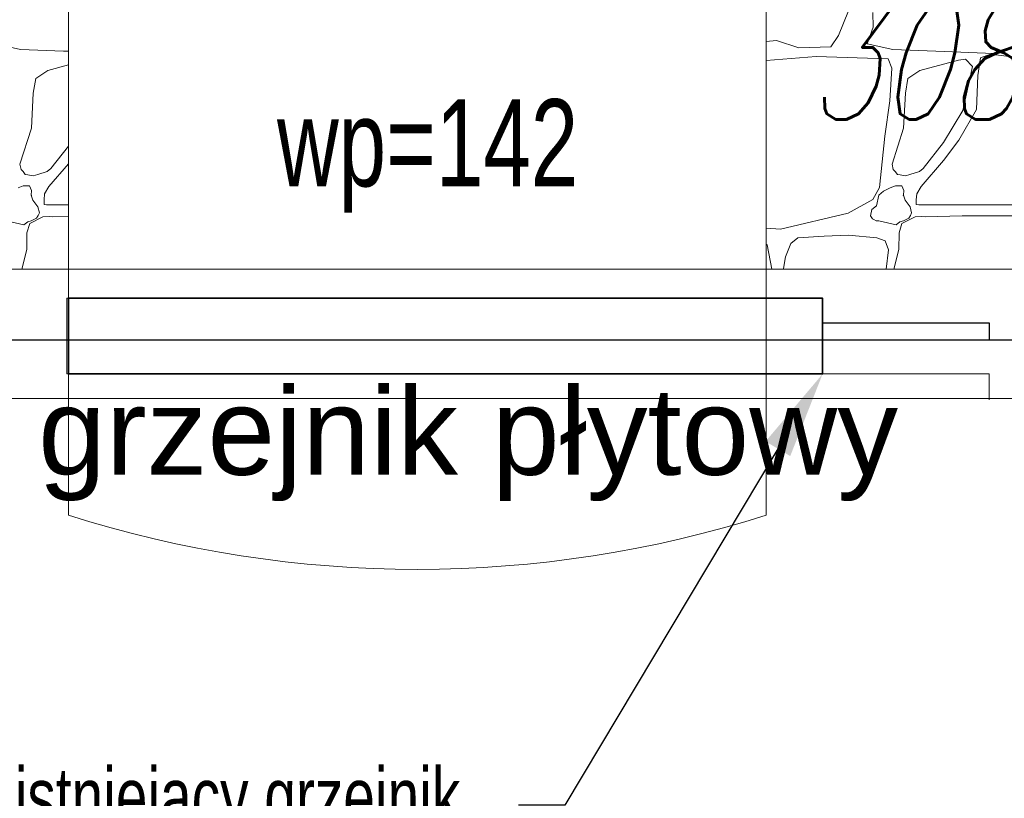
# Model space of a CAD drawing. Header units: millimetres. Extents: x -573548 to 674770, y -210017 to -47794.
# Tile 168 of 234: x 107893 to 109587, y -94878 to -93539. Entities that reach past the tile are written whole.
import ezdxf
from ezdxf import colors
from ezdxf.entities.mleader import LeaderData, LeaderLine
from ezdxf.lldxf.tags import DXFTag
from ezdxf.math import Vec2, Vec3

# ---------------------------------------------------------------- set-up
doc = ezdxf.new("R2010")
doc.units = ezdxf.units.MM
doc.layers.add('__S_WM_OPIS', color=151, linetype='Continuous')
for name, color, linetype, lineweight in [('_PG_URZADZENIA ELEKTR', 230, 'Continuous', 35), ('A.02 RZUT PIWNICY_is$0$_HATCH_Nr_pióra__18', 8, 'Continuous', 9), ('A.02 RZUT PIWNICY_is$0$A-WYSOKOSCI_Nr_pióra__7', 8, 'Continuous', 9), ('A.02 RZUT PIWNICY_is$0$detalokna_Nr_pióra__2', 8, 'Continuous', 9), ('A.02 RZUT PIWNICY_is$0$GRZEJNIK_Nr_pióra__1', 8, 'Continuous', 9), ('A.02 RZUT PIWNICY_is$0$PARAPET_Nr_pióra__7', 8, 'Continuous', 9), ('A.02 RZUT PIWNICY_is$0$podciagi_Nr_pióra__1', 8, 'Continuous', 9), ('A.02 RZUT PIWNICY_is$0$Structural - Bearing_Nr_pióra__21', 8, 'Continuous', 9), ('GB - OPISY', 7, 'Continuous', 13), ('IS_Przyłącza_o.p._Powrót', 142, 'DASH', 18)]:
    doc.layers.add(name, color=color, linetype=linetype, lineweight=lineweight)
doc.layers.add('IS_Zasilanie', color=1, linetype='SOLID', lineweight=30, true_color=0xff0000)
doc.styles.add('A.02 RZUT PIWNICY_is$0$STYL_AUTOMATYCZNY_1', font='arial.ttf')
doc.styles.add('A.02 RZUT PIWNICY_is$0$STYL_AUTOMATYCZNY_5', font='arial.ttf', dxfattribs={"width": 0.7})
doc.styles.add('JOLA_S', font='romans.shx', dxfattribs={"width": 0.7, "oblique": 15})
doc.styles.add('WĄSKI 2', font='arial.ttf', dxfattribs={"width": 0.7})
tags = doc.linetypes.add('DASH', pattern=[15, 10, -5]).pattern_tags.tags
tags[6:7] = [DXFTag(74, 4), DXFTag(75, 0), DXFTag(340, '0'), DXFTag(46, 0.0), DXFTag(50, 0.0), DXFTag(44, 0.0), DXFTag(45, 0.0)]
tags[4:5] = [DXFTag(74, 4), DXFTag(75, 0), DXFTag(340, '0'), DXFTag(46, 0.0), DXFTag(50, 0.0), DXFTag(44, 0.0), DXFTag(45, 0.0)]
tags = doc.linetypes.add('SOLID', pattern=[10, 10, 0]).pattern_tags.tags
tags[6:7] = [DXFTag(74, 4), DXFTag(75, 0), DXFTag(340, '0'), DXFTag(46, 0.0), DXFTag(50, 0.0), DXFTag(44, 0.0), DXFTag(45, 0.0)]
tags[4:5] = [DXFTag(74, 4), DXFTag(75, 0), DXFTag(340, '0'), DXFTag(46, 0.0), DXFTag(50, 0.0), DXFTag(44, 0.0), DXFTag(45, 0.0)]

# ---------------------------------------------------------------- blocks, each defined once
blk = doc.blocks.new('*X48628')
at = {"layer": 'A.02 RZUT PIWNICY_is$0$_HATCH_Nr_pióra__18'}
for p, q in [((108465.1, -93589.6), (108421, -93580.1)), ((108539, -93592.5), (108465.1, -93589.6)), ((108547.3, -93592.8), (108539, -93592.5)), ((108547.3, -93616.4), (108511.7, -93626)), ((108511.7, -93626), (108491.1, -93639.9)), ((108491.1, -93639.9), (108487, -93665.1)), ((108487, -93665.1), (108483.7, -93725)), ((108483.7, -93725), (108463.7, -93787.3)), ((108517.2, -93794.7), (108547.3, -93756.1)), ((108463.7, -93787.3), (108465.9, -93796.2)), ((108547.3, -93786.5), (108513.9, -93825.3)), ((108465.9, -93796.2), (108469.3, -93799.7)), ((108469.3, -93799.7), (108473, -93804.7)), ((108473, -93804.7), (108477.7, -93805.6)), ((108477.7, -93805.6), (108486.9, -93807.3)), ((108486.9, -93807.3), (108494.5, -93805.1)), ((108494.5, -93805.1), (108510.7, -93799.4)), ((108510.7, -93799.4), (108517.2, -93794.7)), ((108469.4, -93824.3), (108460.7, -93828)), ((108480.4, -93824.5), (108469.4, -93824.3)), ((108483.9, -93832.6), (108480.4, -93824.5)), ((108483.3, -93840.6), (108483.9, -93832.6)), ((108506.4, -93837.8), (108505.5, -93848.3)), ((108513.9, -93825.3), (108506.4, -93837.8)), ((108486.2, -93848.8), (108483.3, -93840.6)), ((108494.9, -93860.4), (108486.2, -93848.8)), ((108505.5, -93848.3), (108505.4, -93856.4)), ((108505.4, -93856.4), (108509.7, -93857.1)), ((108509.7, -93857.1), (108547.3, -93857)), ((108497.4, -93870.7), (108494.9, -93860.4)), ((108495.4, -93875.5), (108497.4, -93870.7)), ((108441.1, -93884.7), (108470.8, -93891.3)), ((108470.8, -93891.3), (108477.4, -93886.5)), ((108480.8, -93888.9), (108476.1, -93905.4)), ((108477.4, -93886.5), (108483.3, -93884.7)), ((108503.5, -93877.4), (108480.8, -93888.9)), ((108483.3, -93884.7), (108492.5, -93879.8)), ((108492.5, -93879.8), (108495.4, -93875.5)), ((108515, -93876.8), (108503.5, -93877.4)), ((108520.5, -93877.7), (108515, -93876.8)), ((108547.3, -93877), (108520.5, -93877.7)), ((108476.1, -93905.4), (108475.6, -93934)), ((108475.6, -93934), (108467, -93967.8))]:
    blk.add_line(p, q, dxfattribs=at)
blk.add_point((108483.3, -93840.6), dxfattribs=at)
blk = doc.blocks.new('A.02 RZUT PIWNICY_is$0$Wypełnienie_17_1')
at = {"layer": 'A.02 RZUT PIWNICY_is$0$_HATCH_Nr_pióra__18'}
blk.add_blockref('*X48628', (0, 0), dxfattribs=at)
blk = doc.blocks.new('*X48630')
at = {"layer": 'A.02 RZUT PIWNICY_is$0$_HATCH_Nr_pióra__18'}
for p, q in [((109871.8, -93565.6), (109888.8, -93523.1)), ((109931.3, -93551.6), (109930.9, -93526)), ((109921, -93580.1), (109931.3, -93551.6)), ((109858.7, -93585.5), (109871.8, -93565.6)), ((109747.3, -93575.9), (109765.3, -93574.3)), ((109765.3, -93574.3), (109803.7, -93586.7)), ((109803.7, -93586.7), (109858.7, -93585.5)), ((109965.1, -93589.6), (109921, -93580.1)), ((110188.9, -93580.1), (110138.9, -93596.6)), ((109747.3, -93608.8), (109833.4, -93602)), ((109833.4, -93602), (109956.8, -93605.7)), ((110039, -93592.5), (109965.1, -93589.6)), ((110138.9, -93596.6), (110039, -93592.5)), ((110133.2, -93597.8), (110115.8, -93604.4)), ((110183.5, -93604.4), (110133.2, -93597.8)), ((109956.8, -93605.7), (109963.4, -93622.2)), ((110077.8, -93608.2), (110011.7, -93626)), ((110090.2, -93606.5), (110077.8, -93608.2)), ((110085.7, -93694.9), (110101.9, -93618.9)), ((110101.9, -93618.9), (110090.2, -93606.5)), ((110115.8, -93604.4), (110111.3, -93634.6)), ((109963.4, -93622.2), (109959.7, -93677.9)), ((110011.7, -93626), (109991.1, -93639.9)), ((110111.3, -93634.6), (110108.8, -93693.2)), ((109991.1, -93639.9), (109987, -93665.1)), ((109987, -93665.1), (109983.7, -93725)), ((109959.7, -93677.9), (109951.4, -93739)), ((110052.2, -93749.8), (110085.7, -93694.9)), ((110108.8, -93693.2), (110078.7, -93746)), ((109983.7, -93725), (109963.7, -93787.3)), ((109951.4, -93739), (109942, -93827.4)), ((110017.2, -93794.7), (110052.2, -93749.8)), ((110078.7, -93746), (110052.2, -93780.7)), ((109963.7, -93787.3), (109965.9, -93796.2)), ((110052.2, -93780.7), (110013.9, -93825.3)), ((109965.9, -93796.2), (109969.3, -93799.7)), ((109969.3, -93799.7), (109973, -93804.7)), ((109973, -93804.7), (109977.7, -93805.6)), ((109977.7, -93805.6), (109986.9, -93807.3)), ((109986.9, -93807.3), (109994.5, -93805.1)), ((109994.5, -93805.1), (110010.7, -93799.4)), ((110010.7, -93799.4), (110017.2, -93794.7)), ((109942, -93827.4), (109930.8, -93848)), ((109948.9, -93833.3), (109941.1, -93840.6)), ((109960.7, -93828), (109948.9, -93833.3)), ((109969.4, -93824.3), (109960.7, -93828)), ((109980.4, -93824.5), (109969.4, -93824.3)), ((109983.9, -93832.6), (109980.4, -93824.5)), ((109983.3, -93840.6), (109983.9, -93832.6)), ((110006.4, -93837.8), (110005.5, -93848.3)), ((110013.9, -93825.3), (110006.4, -93837.8)), ((109930.8, -93848), (109888.3, -93871.5)), ((109941.1, -93840.6), (109937, -93858.6)), ((109986.2, -93848.8), (109983.3, -93840.6)), ((109994.9, -93860.4), (109986.2, -93848.8)), ((110005.5, -93848.3), (110005.4, -93856.4)), ((110005.4, -93856.4), (110009.7, -93857.1)), ((110009.7, -93857.1), (110221.1, -93856.7)), ((109888.3, -93871.5), (109772, -93898.6)), ((109929.1, -93865), (109926.8, -93876.1)), ((109937, -93858.6), (109929.1, -93865)), ((109997.4, -93870.7), (109994.9, -93860.4)), ((109995.4, -93875.5), (109997.4, -93870.7)), ((109926.8, -93876.1), (109930, -93881.3)), ((109930, -93881.3), (109932.2, -93882)), ((109932.2, -93882), (109936.7, -93884.3)), ((109936.7, -93884.3), (109941.1, -93884.7)), ((109941.1, -93884.7), (109970.8, -93891.3)), ((109970.8, -93891.3), (109977.4, -93886.5)), ((109980.8, -93888.9), (109976.1, -93905.4)), ((109977.4, -93886.5), (109983.3, -93884.7)), ((110003.5, -93877.4), (109980.8, -93888.9)), ((109983.3, -93884.7), (109992.5, -93879.8)), ((109992.5, -93879.8), (109995.4, -93875.5)), ((110015, -93876.8), (110003.5, -93877.4)), ((110020.5, -93877.7), (110015, -93876.8)), ((110084.4, -93876.1), (110020.5, -93877.7)), ((110179.8, -93875.7), (110084.4, -93876.1)), ((109772, -93898.6), (109747.3, -93897.4)), ((109976.1, -93905.4), (109975.6, -93934)), ((109789.5, -93923.5), (109780.3, -93946.2)), ((109801.9, -93913.7), (109789.5, -93923.5)), ((109846.8, -93910.7), (109801.9, -93913.7)), ((109889, -93909.3), (109846.8, -93910.7)), ((109937.7, -93913.7), (109889, -93909.3)), ((109952.2, -93919.1), (109937.7, -93913.7)), ((109957.4, -93934.5), (109952.2, -93919.1)), ((109749, -93925.6), (109747.3, -93924.9)), ((109757.3, -93967.8), (109749, -93925.6)), ((109953.5, -93967.8), (109957.4, -93934.5)), ((109975.6, -93934), (109967, -93967.8)), ((109780.3, -93946.2), (109776.8, -93966.3)), ((109776.8, -93966.3), (109776.8, -93967.8))]:
    blk.add_line(p, q, dxfattribs=at)
blk.add_point((109983.3, -93840.6), dxfattribs=at)
blk = doc.blocks.new('A.02 RZUT PIWNICY_is$0$Wypełnienie_18_1')
at = {"layer": 'A.02 RZUT PIWNICY_is$0$_HATCH_Nr_pióra__18'}
blk.add_blockref('*X48630', (0, 0), dxfattribs=at)
blk = doc.blocks.new('A.02 RZUT PIWNICY_is')
at = {"layer": 'A.02 RZUT PIWNICY_is$0$detalokna_Nr_pióra__2'}
blk.add_line((108547.3, -93967.8), (109747.3, -93967.8), dxfattribs=at)
at = {"layer": 'A.02 RZUT PIWNICY_is$0$GRZEJNIK_Nr_pióra__1'}
blk.add_lwpolyline([(108544.5, -94147.8), (109844.5, -94147.8), (109844.5, -94017.8), (108544.5, -94017.8)], close=True, dxfattribs=at)
at = {"layer": 'A.02 RZUT PIWNICY_is$0$podciagi_Nr_pióra__1'}
for p, q in [((108547.3, -93967.8), (108547.3, -94390.9)), ((109747.3, -93967.8), (109747.3, -94390.9))]:
    blk.add_line(p, q, dxfattribs=at)
for centre, radius, start, end in [((106076.4, -95840.2), 2577.2, 313.5577, 46.5955), ((109147.3, -92502.8), 1981.2, 252.371, 287.629)]:
    blk.add_arc(centre, radius, start, end, dxfattribs=at)
at = {"layer": 'A.02 RZUT PIWNICY_is$0$Structural - Bearing_Nr_pióra__21'}
for p, q in [((108547.3, -93967.8), (108547.3, -93317.8)), ((109747.3, -93967.8), (109747.3, -93317.8)), ((108547.3, -93967.8), (107847.3, -93967.8)), ((111267.3, -93967.8), (109747.3, -93967.8))]:
    blk.add_line(p, q, dxfattribs=at)
at = {"layer": 'A.02 RZUT PIWNICY_is$0$_HATCH_Nr_pióra__18'}
for name in ['A.02 RZUT PIWNICY_is$0$Wypełnienie_17_1', 'A.02 RZUT PIWNICY_is$0$Wypełnienie_18_1']:
    blk.add_blockref(name, (0, 0), dxfattribs=at)
at = {"layer": 'A.02 RZUT PIWNICY_is$0$A-WYSOKOSCI_Nr_pióra__7', "insert": (109234.8, -94269), "char_height": 150, "attachment_point": 5, "style": 'A.02 RZUT PIWNICY_is$0$STYL_AUTOMATYCZNY_1'}
blk.add_mtext('\\A1;{\\pqc;\\fArial|b0|i0|c238|p0;\\W1.000000;grzejnik płytowy}', dxfattribs=at)
at = {"layer": 'A.02 RZUT PIWNICY_is$0$PARAPET_Nr_pióra__7', "insert": (109165.1, -93772.9), "char_height": 150, "attachment_point": 5, "style": 'A.02 RZUT PIWNICY_is$0$STYL_AUTOMATYCZNY_5'}
blk.add_mtext('\\A1;{\\pqc;\\fArial|b0|i0|c238|p0;\\W0.700000;wp=142}', dxfattribs=at)

msp = doc.modelspace()

# ---------------------------------------------------------------- linework, layer by layer
at = {"layer": 'IS_Przyłącza_o.p._Powrót', "ltscale": 30}
for points in [[(109274.2, -94147.8), (109560.4, -94147.8), (109560.4, -94192.7)], [(107277, -94190), (112593.6, -94190)]]:
    msp.add_lwpolyline(points, dxfattribs=at)
at = {"layer": 'IS_Zasilanie', "ltscale": 10}
for points in [[(109274.2, -94060), (109560.4, -94060), (109560.4, -94090)], [(112693.6, -94090), (107277, -94090)]]:
    msp.add_lwpolyline(points, dxfattribs=at)

# ---------------------------------------------------------------- block references
at = {"ltscale": 10}
msp.add_blockref('A.02 RZUT PIWNICY_is', (-570.2, 0), dxfattribs=at)

# ---------------------------------------------------------------- next in the draw order: leaders
at = {"layer": '__S_WM_OPIS'}
ml = msp.add_multileader_mtext('Standard', dxfattribs=at)
ml.set_content('Podłączyć istniejący grzejnik', color=256, style='WĄSKI 2')
ml.set_leader_properties()
ml.build(insert=Vec2(0, 0))
ml.multileader.update_dxf_attribs({"has_text_frame": 1, "dogleg_length": 100, "arrow_head_size": 150})
ctx = ml.context
ctx.base_point, ctx.char_height, ctx.arrow_head_size, ctx.landing_gap_size, ctx.plane_origin = Vec3(106871.4, -94889.6), 100, 150, 100, Vec3(103220.4, -95175.4)
ctx.text_align_type = 2
notes = []
notes.append((ctx, [(0, (1, 1, 0), (108831, -94889.6), (-1, 0), 80, [(0, [(109274.2, -94147.8)], 0, [])])]))
ctx.mtext.insert, ctx.mtext.alignment, ctx.mtext.flow_direction = Vec3(108651, -94824.9), 3, 5
ctx.mtext.has_bg_fill, ctx.mtext.bg_color, ctx.mtext.bg_scale_factor, ctx.mtext.bg_transparency, ctx.mtext.use_window_bg_color = 1, -1027028792, 1.5, 0, 1
for ctx, leaders in notes:
    for number, flags, end, landing, length, lines in leaders:
        leader = LeaderData()
        leader.index, (leader.has_last_leader_line, leader.has_dogleg_vector, leader.attachment_direction) = number, flags
        leader.last_leader_point, leader.dogleg_vector, leader.dogleg_length = Vec3(end), Vec3(landing), length
        for number, points, colour, breaks in lines:
            line = LeaderLine()
            line.index, line.vertices, line.color, line.breaks = number, Vec3.list(points), colors.encode_raw_color(colour), breaks
            leader.lines.append(line)
        ctx.leaders.append(leader)

# ---------------------------------------------------------------- next in the draw order: linework, layer by layer
at = {"layer": '_PG_URZADZENIA ELEKTR'}
msp.add_lwpolyline([(107977, -94017.8), (109274.2, -94017.8), (109274.2, -94147.8), (107977, -94147.8)], close=True, dxfattribs=at)

# ---------------------------------------------------------------- next in the draw order: leaders
at = {"layer": '__S_WM_OPIS'}
ml = msp.add_multileader_mtext('Standard', dxfattribs=at)
ml.set_content('Podłączyć istniejący grzejnik', color=256, style='WĄSKI 2')
ml.set_leader_properties()
ml.build(insert=Vec2(0, 0))
ml.multileader.update_dxf_attribs({"has_text_frame": 1, "dogleg_length": 100, "arrow_head_size": 150})
ctx = ml.context
ctx.base_point, ctx.char_height, ctx.arrow_head_size, ctx.landing_gap_size, ctx.plane_origin = Vec3(109546.9, -94889.6), 100, 150, 100, Vec3(105895.9, -95175.4)
ctx.text_align_type = 2
notes = []
notes.append((ctx, [(0, (1, 1, 0), (111506.5, -94889.6), (-1, 0), 80, [(0, [(111949.7, -94147.8)], 0, [])])]))
ctx.mtext.insert, ctx.mtext.alignment, ctx.mtext.flow_direction = Vec3(111326.5, -94824.9), 3, 5
ctx.mtext.has_bg_fill, ctx.mtext.bg_color, ctx.mtext.bg_scale_factor, ctx.mtext.bg_transparency, ctx.mtext.use_window_bg_color = 1, -1027028792, 1.5, 0, 1
for ctx, leaders in notes:
    for number, flags, end, landing, length, lines in leaders:
        leader = LeaderData()
        leader.index, (leader.has_last_leader_line, leader.has_dogleg_vector, leader.attachment_direction) = number, flags
        leader.last_leader_point, leader.dogleg_vector, leader.dogleg_length = Vec3(end), Vec3(landing), length
        for number, points, colour, breaks in lines:
            line = LeaderLine()
            line.index, line.vertices, line.color, line.breaks = number, Vec3.list(points), colors.encode_raw_color(colour), breaks
            leader.lines.append(line)
        ctx.leaders.append(leader)

# ---------------------------------------------------------------- next in the draw order: leaders
at = {"layer": 'GB - OPISY'}
ml = msp.add_multileader_mtext('Standard', dxfattribs=at)
ml.set_content('dn 20x2,8\\P3084 W', color=256, style='JOLA_S')
ml.set_leader_properties(color=256, linetype='ByLayer', lineweight=-1)
ml.build(insert=Vec2(0, 0))
ml.multileader.update_dxf_attribs({"text_left_attachment_type": 6, "text_right_attachment_type": 6, "dogleg_length": 30, "arrow_head_size": 150})
ctx = ml.context
ctx.base_point, ctx.char_height, ctx.arrow_head_size, ctx.landing_gap_size, ctx.plane_origin, ctx.plane_x_axis = Vec3(109039.8, -93416.7), 200, 150, 30, Vec3(119868.5, -85984.7), Vec3(-1, 0)
ctx.left_attachment, ctx.right_attachment, ctx.text_align_type, ctx.attachment_type = 6, 6, 2, 2
notes = []
notes.append((ctx, [(0, (1, 1, 0), (110029.1, -93416.7), (-1, 0), 30, [(0, [(110099.1, -94090)], 256, [])])]))
ctx.mtext.insert, ctx.mtext.alignment, ctx.mtext.flow_direction = Vec3(109969.1, -93176.7), 3, 5
for ctx, leaders in notes:
    for number, flags, end, landing, length, lines in leaders:
        leader = LeaderData()
        leader.index, (leader.has_last_leader_line, leader.has_dogleg_vector, leader.attachment_direction) = number, flags
        leader.last_leader_point, leader.dogleg_vector, leader.dogleg_length = Vec3(end), Vec3(landing), length
        for number, points, colour, breaks in lines:
            line = LeaderLine()
            line.index, line.vertices, line.color, line.breaks = number, Vec3.list(points), colors.encode_raw_color(colour), breaks
            leader.lines.append(line)
        ctx.leaders.append(leader)

doc.saveas('drawing.dxf')
